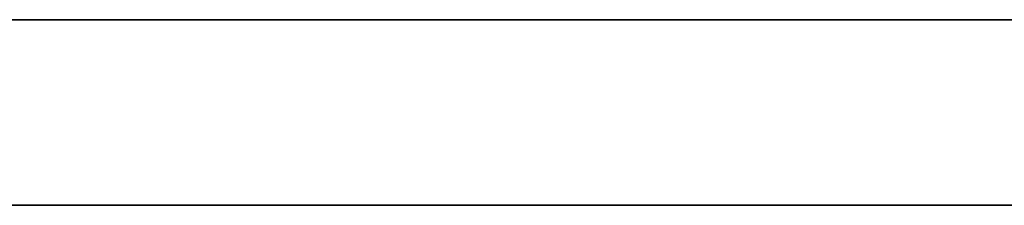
# Model space of a CAD drawing. Header units: millimetres. Extents: x -225 to 225, y 20 to 511.
# Tile 117 of 225: x -133.34 to -113.87, y 59.79 to 63.45. Entities that reach past the tile are written whole.
import ezdxf

# ---------------------------------------------------------------- set-up
doc = ezdxf.new("R2010")
doc.units = ezdxf.units.MM
doc.layers.add('SISTA tabouret_02bis', color=7, linetype='Continuous', true_color=0xffffff)

msp = doc.modelspace()

# ---------------------------------------------------------------- linework, layer by layer
at = {"layer": 'SISTA tabouret_02bis', "color": 7, "true_color": 0xffffff}
for p, q in [((-149.303, 63.449, 196.161), (149.303, 63.449, 196.161)), ((149.303, 63.449, 226.339), (-149.303, 63.449, 226.339)), ((-151.409, 59.787, 205), (151.409, 59.787, 205)), ((151.409, 59.787, 217.5), (-151.409, 59.787, 217.5)), ((-151.409, 59.787, 211.25), (151.409, 59.787, 211.25))]:
    msp.add_line(p, q, dxfattribs=at)

doc.saveas('drawing.dxf')
